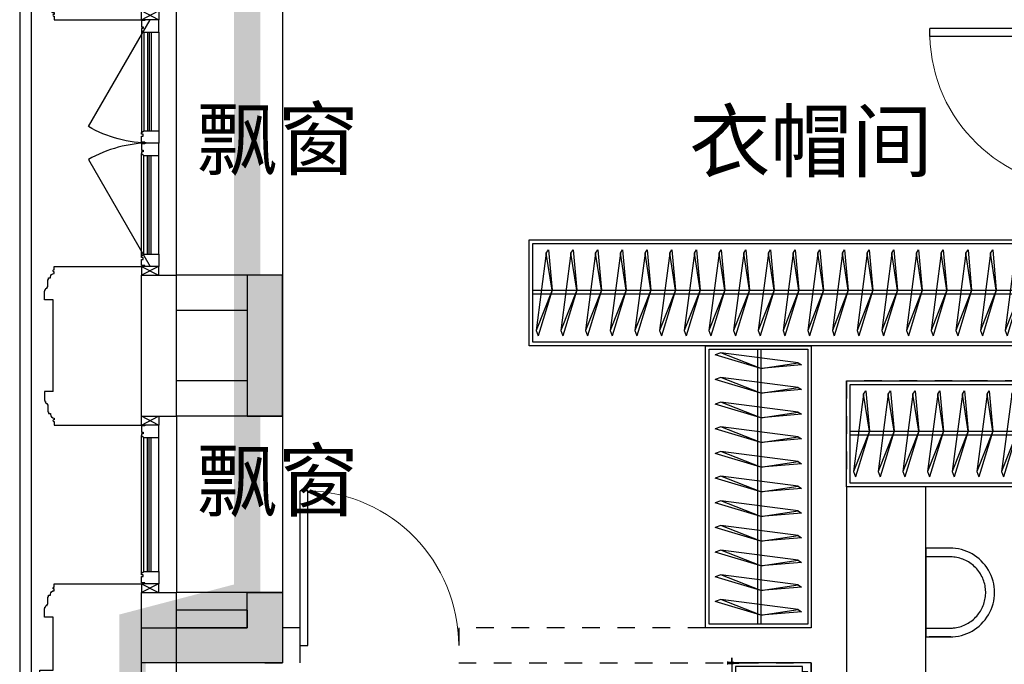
# Model space of a CAD drawing. Header units: millimetres. Extents: x 296296 to 297283, y 219875 to 220035.
# Tile 134 of 256: x 296855.63 to 296861.22, y 220012.55 to 220016.2. Entities that reach past the tile are written whole.
import ezdxf

# ---------------------------------------------------------------- set-up
doc = ezdxf.new("R2010")
doc.units = ezdxf.units.MM
for name, pattern in [('185洋房-边套（报建版）-旧规$0$DASH', [0.35, 0.25, -0.1]), ('185洋房-边套（报建版）-旧规$0$洋房户型$0$CONTINOUS', [0]), ('185洋房-边套（报建版）-旧规$0$洋房户型$0$XU-140-SF-N1$0$DASH', [0.35, 0.25, -0.1])]:
    doc.linetypes.add(name, pattern=pattern)
doc.layers.add('面积-计容-住宅-1', color=1, linetype='Continuous', lineweight=0)
doc.styles.get("Standard").update_dxf_attribs({"font": 'arial.ttf'})

# ---------------------------------------------------------------- blocks, each defined once
blk = doc.blocks.new('wy53eu64i765i57i78i')
for points in [[(950474.8552037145, 185258.4376817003), (950674.8552037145, 185258.4376817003), (950674.8552037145, 186058.4376817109), (950474.8552037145, 186058.4376817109)], [(949874.8547115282, 183858.4376814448), (949874.8547115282, 184058.4377638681), (950474.8551656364, 184058.4376814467), (950474.8551656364, 184258.4376814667), (950674.8551656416, 184258.4376814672), (950674.855165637, 183858.4376814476)]]:
    blk.add_hatch(color=253).paths.add_polyline_path(points)
at = {"color": 253}
for points in [[(950474.8552037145, 185258.4376817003), (950674.8552037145, 185258.4376817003), (950674.8552037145, 186058.4376817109), (950474.8552037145, 186058.4376817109)], [(949874.8547115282, 183858.4376814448), (949874.8547115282, 184058.4377638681), (950474.8551656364, 184058.4376814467), (950474.8551656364, 184258.4376814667), (950674.8551656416, 184258.4376814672), (950674.855165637, 183858.4376814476)]]:
    blk.add_lwpolyline(points, close=True, dxfattribs=at)
blk = doc.blocks.new('4uyh5uj6kj67j75rykjtuk7tsik76ykj')
at = {"color": 253}
for s, p in [('飘窗', (807388, 428663)), ('衣帽间', (810183, 428650)), ('飘窗', (807388, 426725.525874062))]:
    blk.add_text(s, height=337.5886524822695, dxfattribs=at).set_placement(p)
blk = doc.blocks.new('185洋房-边套（报建版）-旧规$0$洋房户型$0$11A$C17570B11')
at = {"color": 253}
for p, q in [((0, 0), (-211.0270006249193, -32.54784116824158)), ((0, 0), (228.5429438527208, -89.85827781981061)), ((-211.0270006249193, -32.54784116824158), (-229.8062428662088, -20.4895358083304)), ((-211.0270006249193, -32.54784116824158), (228.5429438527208, -89.85827781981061)), ((228.5429438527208, -89.85827781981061), (259.1465271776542, -78.90659712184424))]:
    blk.add_line(p, q, dxfattribs=at)
blk.add_lwpolyline([(-229.8062428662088, -20.4895358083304), (0, 0), (259.1465271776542, -78.90659712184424)], dxfattribs=at)
blk = doc.blocks.new('*U1090')
at = {"color": 253}
for points in [[(49.99999854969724, 0), (2050.00000144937, 0), (2050.00000144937, -599.9999999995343), (49.99999854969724, -599.9999999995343)], [(69.99999854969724, -20), (2030.00000144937, -20), (2030.00000144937, -579.9999999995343), (69.99999854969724, -579.9999999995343)]]:
    blk.add_lwpolyline(points, close=True, dxfattribs=at)
for points in [[(69.99999854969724, -285.2554255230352), (2030.00000144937, -285.2554255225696)], [(69.99999854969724, -305.2554255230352), (2030.00000144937, -305.2554255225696)]]:
    blk.add_lwpolyline(points, dxfattribs=at)
at = {"color": 253, "rotation": 270}
for p in [(179.5653612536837, -285.148174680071), (319.5653612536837, -285.148174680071), (459.5653612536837, -285.148174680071), (599.5653612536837, -285.148174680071), (739.5653612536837, -285.148174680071), (879.5653612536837, -285.148174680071), (1019.565361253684, -285.148174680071), (1159.565361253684, -285.148174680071), (1299.565361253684, -285.148174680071), (1439.565361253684, -285.148174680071), (1579.565361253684, -285.148174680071), (1719.565361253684, -285.148174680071), (1859.565361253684, -285.148174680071), (1999.565361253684, -285.148174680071)]:
    blk.add_blockref('185洋房-边套（报建版）-旧规$0$洋房户型$0$11A$C17570B11', p, dxfattribs=at)
blk = doc.blocks.new('185洋房-边套（报建版）-旧规$0$洋房户型$0$0627004614060755559669DADA558Desk_7_ICDA')
at = {"color": 253, "linetype": 'ByBlock'}
for p, q in [((135.5067688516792, 454.3815198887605), (-1.33659341e-08, 454.3815198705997)), ((4.08836058e-08, 50.00073370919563), (135.8617244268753, 49.99874006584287))]:
    blk.add_line(p, q, dxfattribs=at)
at = {"color": 253}
blk.add_lwpolyline([(135.5067688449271, 504.3815198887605), (-2.01180228e-08, 504.3815198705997), (4.76356945e-08, 0), (141.585731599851, 1.67638063e-08), (18.23688822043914, 2.0954758e-09)], dxfattribs=at)
blk.add_ellipse((137.2971440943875, 252.1907599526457), major_axis=(9.543512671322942, 252.0164800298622), ratio=0.9999999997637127, start_param=3.172344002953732, end_param=6.328134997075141, dxfattribs=at)
at = {"color": 253, "linetype": 'ByBlock'}
blk.add_open_spline([(135.8617244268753, 49.99874006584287), (142.8966715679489, 49.94879694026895), (149.9342136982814, 50.2663414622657), (168.7145371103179, 52.09909560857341), (180.3916395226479, 54.28524919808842), (203.1847677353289, 60.66387470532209), (214.300432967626, 64.85624571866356), (235.6288372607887, 75.11844467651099), (245.8412389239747, 81.18811028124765), (265.0490330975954, 95.0183018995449), (274.0441217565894, 102.7786091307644), (290.5406321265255, 119.7514905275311), (298.041792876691, 128.9637961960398), (311.3197225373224, 148.5574212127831), (317.0962814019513, 158.9384306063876), (326.7473105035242, 180.5502605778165), (330.6216280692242, 191.7807392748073), (336.348970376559, 214.7461721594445), (338.2019045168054, 226.4807630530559), (339.8294341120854, 250.0935711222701), (339.6040038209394, 261.9714147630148), (337.0816712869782, 285.5054623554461), (334.7848089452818, 297.1612940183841), (328.1901804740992, 319.8928674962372), (323.8925186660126, 330.9682497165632), (313.4283907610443, 352.1983129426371), (307.2620901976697, 362.3526581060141), (293.250253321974, 381.4283490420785), (285.4049386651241, 390.349393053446), (268.2762816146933, 406.6841004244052), (258.993210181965, 414.0975053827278), (239.2744694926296, 427.1889080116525), (228.839112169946, 432.8666985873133), (207.1366740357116, 442.3122126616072), (195.8699365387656, 446.0797867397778), (172.8511893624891, 451.58894597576), (161.0995438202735, 453.3304439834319), (144.8167351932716, 454.2975966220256), (140.338702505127, 454.4145632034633), (135.861724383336, 454.382779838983)], degree=3, knots=[3.172344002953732, 3.172344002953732, 3.172344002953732, 3.172344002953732, 3.276724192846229, 3.276724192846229, 3.452311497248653, 3.452311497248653, 3.627898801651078, 3.627898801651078, 3.803486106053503, 3.803486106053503, 3.979073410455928, 3.979073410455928, 4.154660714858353, 4.154660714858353, 4.330248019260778, 4.330248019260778, 4.505835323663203, 4.505835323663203, 4.681422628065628, 4.681422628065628, 4.857009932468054, 4.857009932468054, 5.032597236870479, 5.032597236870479, 5.208184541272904, 5.208184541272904, 5.383771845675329, 5.383771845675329, 5.559359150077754, 5.559359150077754, 5.73494645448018, 5.73494645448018, 5.910533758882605, 5.910533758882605, 6.08612106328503, 6.08612106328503, 6.261708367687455, 6.261708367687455, 6.328134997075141, 6.328134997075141, 6.328134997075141, 6.328134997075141], dxfattribs=at)
blk = doc.blocks.new('*U1135')
at = {"color": 253}
blk.add_lwpolyline([(1249.999999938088, -599.9999967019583), (1250.000000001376, 599.9999966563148), (800.000000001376, 599.9999966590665), (799.999999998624, -599.9999966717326), (1249.999999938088, -599.9999967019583)], dxfattribs=at)
blk.add_blockref('185洋房-边套（报建版）-旧规$0$洋房户型$0$0627004614060755559669DADA558Desk_7_ICDA', (1249.999999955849, -252.1907599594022), dxfattribs=at)
blk = doc.blocks.new('*U1136')
at = {"color": 253}
for points in [[(49.99999854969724, 0), (1650.00000144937, 0), (1650.00000144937, -599.9999999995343), (49.99999854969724, -599.9999999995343)], [(69.99999854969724, -20), (1630.00000144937, -20), (1630.00000144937, -579.9999999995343), (69.99999854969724, -579.9999999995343)]]:
    blk.add_lwpolyline(points, close=True, dxfattribs=at)
for points in [[(69.99999854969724, -285.2554255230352), (1630.00000144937, -285.2554255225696)], [(69.99999854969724, -305.2554255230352), (1630.00000144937, -305.2554255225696)]]:
    blk.add_lwpolyline(points, dxfattribs=at)
at = {"color": 253, "rotation": 270}
for p in [(179.5653612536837, -285.148174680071), (319.5653612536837, -285.148174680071), (459.5653612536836, -285.148174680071), (599.5653612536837, -285.148174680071), (739.5653612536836, -285.148174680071), (879.5653612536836, -285.148174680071), (1019.565361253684, -285.148174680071), (1159.565361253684, -285.148174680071), (1299.565361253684, -285.148174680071), (1439.565361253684, -285.148174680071), (1579.565361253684, -285.148174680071)]:
    blk.add_blockref('185洋房-边套（报建版）-旧规$0$洋房户型$0$11A$C17570B11', p, dxfattribs=at)
blk = doc.blocks.new('*U1118')
at = {"color": 253}
for points in [[(1399.999998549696, 0), (4500.000001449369, 0), (4500.000001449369, -599.9999999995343), (1399.999998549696, -599.9999999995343)], [(1419.999998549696, -20), (4480.000001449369, -20), (4480.000001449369, -579.9999999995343), (1419.999998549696, -579.9999999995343)]]:
    blk.add_lwpolyline(points, close=True, dxfattribs=at)
for points in [[(1419.999998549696, -285.2554255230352), (4480.000001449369, -285.2554255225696)], [(1419.999998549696, -305.2554255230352), (4480.000001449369, -305.2554255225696)]]:
    blk.add_lwpolyline(points, dxfattribs=at)
at = {"color": 253, "rotation": 270}
for p in [(1529.565361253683, -285.148174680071), (1669.565361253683, -285.148174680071), (1809.565361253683, -285.148174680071), (1949.565361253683, -285.148174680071), (2089.565361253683, -285.148174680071), (2229.565361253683, -285.148174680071), (2369.565361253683, -285.148174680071), (2509.565361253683, -285.148174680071), (2649.565361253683, -285.148174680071), (2789.565361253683, -285.148174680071), (2929.565361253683, -285.148174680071), (3069.565361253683, -285.148174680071), (3209.565361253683, -285.148174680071), (3349.565361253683, -285.148174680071), (3489.565361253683, -285.148174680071), (3629.565361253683, -285.148174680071), (3769.565361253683, -285.148174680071), (3909.565361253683, -285.148174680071), (4049.565361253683, -285.148174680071), (4189.565361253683, -285.148174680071), (4329.565361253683, -285.148174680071), (4469.565361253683, -285.148174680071)]:
    blk.add_blockref('185洋房-边套（报建版）-旧规$0$洋房户型$0$11A$C17570B11', p, dxfattribs=at)
blk = doc.blocks.new('185洋房-边套（报建版）-旧规$0$洋房户型$0$11A$C643C1FD2')
at = {"color": 253}
for points in [[(28.00162752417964, 342.6770962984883, -0.2633679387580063), (0.0515171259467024, 361.4657623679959, -0.494818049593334), (9.22300753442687, 380.2089987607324, -0.049224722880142), (26.89366485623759, 381.9528907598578, -0.0368308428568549), (50.53589313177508, 380.2089987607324, -0.0318926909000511), (88.513958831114, 372.0737317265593, 0.0357819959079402), (122.4282498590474, 365.0841070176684, 0.0329412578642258), (212.0899194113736, 359.1705537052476, 0.0265644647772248), (323.3170857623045, 365.0841070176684, 0.0179054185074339), (360.8313586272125, 370.4487565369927, -0.0333974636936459), (381.0393698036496, 372.7026747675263, -0.0320396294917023), (418.1219118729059, 371.9701745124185, 0.018441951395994), (482.4437609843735, 368.9494421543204, 0.0108372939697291), (547.20722402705, 369.7023622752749, 0.0146238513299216), (595.1154809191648, 372.7026747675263, 0.1112493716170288), (617.6622878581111, 380.009099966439, -0.1537083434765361), (634.5505437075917, 383.9622313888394, -0.0764444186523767), (641.9869964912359, 382.2391803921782, -0.215512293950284), (643.9398537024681, 380.2089987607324, -0.5858582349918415), (641.2773915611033, 377.1638927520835, 0.3634893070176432), (636.428366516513, 374.5792910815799, 0.1917162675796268), (636.3710470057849, 363.0441536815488, -0.1296753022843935), (638.3061893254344, 346.4303289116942, -0.0173502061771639), (635.3064320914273, 329.6262630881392, 0.0193256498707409), (632.6727208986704, 314.5282753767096, 0.0188175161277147), (626.0583722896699, 246.1461785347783, 0.0218280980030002), (625.1612337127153, 186.9199199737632, 0.0062041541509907), (626.5468691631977, 153.0692459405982, 0.0019630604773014), (632.6727208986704, 46.17539165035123, 0.0283408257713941), (636.9498540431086, 10.04676229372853, -0.1170135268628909), (636.428366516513, 1.137023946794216, -0.3660599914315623), (634.9992988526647, 0.2057491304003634, -0.0397304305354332), (621.4055880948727, 3.013640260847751, -0.0483088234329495), (607.6671159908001, 8.49546699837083, 0.0629807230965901), (596.9933037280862, 12.39658056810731, 0.0405796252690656), (573.5959727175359, 15.7771522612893, 0.0143450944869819), (506.85604535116, 18.02642949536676, 0.0054844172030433), (381.4113608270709, 17.27782013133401, 0.0071527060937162), (285.2684470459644, 14.27319686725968, 0.0087615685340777), (242.7241944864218, 11.586396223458, -0.0081531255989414), (197.0090114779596, 8.643489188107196, -0.062510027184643), (139.879690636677, 13.04411358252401, 0.078669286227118), (94.29284231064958, 15.08410701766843, 0.0478250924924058), (71.93141105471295, 10.36764307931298, -0.0344939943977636), (41.1465831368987, 3.013640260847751, -0.0235713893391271), (15.81139786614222, -8.1299222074e-06, -0.5102284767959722), (14.85667191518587, 1.137023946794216), (22.36815910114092, 31.16260241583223), (43.02460189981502, 113.7327313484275, 0.0730409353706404), (44.97563112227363, 133.3135636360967, 0.0233051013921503), (39.26876032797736, 194.4262439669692, 0.0182988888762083), (35.19884174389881, 217.2706755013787, -0.0109698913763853), (27.85368260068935, 255.2657693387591, -0.0422811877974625), (24.94686314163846, 289.579173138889, -0.0272005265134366), (27.85368260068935, 342.9727865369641)], [(501.8616993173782, 368.8804882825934, 0.0278421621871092), (478.0799251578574, 358.2673156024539, 0.0486850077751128), (465.5431597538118, 350.1835615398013, 0.0236664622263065), (437.6198862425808, 325.8245057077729, 0.0312234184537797), (418.5966097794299, 305.1453350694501, 0.0468009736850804), (413.4886008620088, 297.4792006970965, 0.023190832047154), (405.4516541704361, 280.7496055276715)], [(583.8483481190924, 374.5792910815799, 0.0881531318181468), (549.3185234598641, 371.0355364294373, 0.0881531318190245), (518.1231781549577, 355.8132692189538, 0.0775471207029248), (496.4769416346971, 334.2011149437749, 0.077547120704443), (482.4437609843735, 307.0218101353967)], [(118.3913605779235, 15.79728258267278, 0.0097294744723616), (145.6801728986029, 24.82911724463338, 0.009729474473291), (172.5969230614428, 34.91583502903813, 0.0079705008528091), (194.3418602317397, 43.95450188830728, 0.0079705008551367), (215.7876314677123, 53.68171564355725)]]:
    blk.add_lwpolyline(points, format="xyb", dxfattribs=at)
blk = doc.blocks.new('185洋房-边套（报建版）-旧规$0$洋房户型$0$11A$C5A527934')
at = {"color": 253}
for p, q in [((122.7863028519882, 492.3297854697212), (194.0422210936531, 398.7701386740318)), ((469.082148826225, 493.1734273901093), (467.2889541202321, 399.6312042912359)), ((194.0422210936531, 398.7701386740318), (261.6452530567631, 281.4336128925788)), ((347.0384173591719, 320.5457457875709), (364.8287260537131, 400.5479455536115)), ((467.2889541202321, 399.6312042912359), (490.5114477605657, 289.7861020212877)), ((592.6898554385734, 326.9167924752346), (677.8384109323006, 360.9532905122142)), ((677.8384109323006, 360.9532905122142), (699.5126560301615, 357.8590980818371)), ((261.6452530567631, 281.4336128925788), (277.656460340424, 231.6545115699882)), ((329.248285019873, 268.9888375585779), (347.0384173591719, 320.5457457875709)), ((490.5114477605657, 289.7861020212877), (530.7634408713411, 243.3727071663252)), ((530.7634408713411, 243.3727071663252), (592.6898554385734, 326.9167924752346)), ((69.51041293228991, 247.6549006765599), (37.09750266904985, 229.6184736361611)), ((162.0198065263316, 260.0996760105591), (69.51041293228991, 247.6549006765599)), ((277.656460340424, 231.6545115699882), (162.0198065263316, 260.0996760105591)), ((277.656460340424, 231.6545115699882), (233.1808649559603, 174.7640555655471)), ((277.656460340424, 231.6545115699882), (329.248285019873, 268.9888375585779)), ((277.656460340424, 231.6545115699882), (288.2512753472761, 146.9533973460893)), ((363.562474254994, 226.3543945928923), (318.6659118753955, 193.8651198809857)), ((530.7634408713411, 243.3727071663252), (363.562474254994, 226.3543945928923)), ((530.7634408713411, 243.3727071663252), (502.8965543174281, 169.1111991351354)), ((530.7634408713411, 243.3727071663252), (591.1416068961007, 268.1265008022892)), ((591.1416068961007, 268.1265008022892), (653.0678451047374, 265.0323083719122)), ((653.0678451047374, 265.0323083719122), (741.3128976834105, 249.5610920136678)), ((741.3128976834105, 249.5610920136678), (744.2826452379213, 243.7632998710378)), ((233.1808649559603, 174.7640555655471), (174.4729873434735, 132.0963089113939)), ((318.6659118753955, 193.8651198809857), (307.8287011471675, 186.1295117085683)), ((502.8965543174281, 169.1111991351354), (521.4744786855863, 94.8498182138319)), ((174.4729873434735, 132.0963089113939), (90.85874809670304, 132.0963089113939)), ((289.9070901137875, 133.7158508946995), (300.5571840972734, 48.57280439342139)), ((521.4744786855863, 94.8498182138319), (569.7114051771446, 38.53747242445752))]:
    blk.add_line(p, q, dxfattribs=at)
blk.add_lwpolyline([(405.0356356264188, 391.5003112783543, -0.0256263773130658), (394.5934741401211, 394.0405346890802, -0.0108003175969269), (278.209239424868, 431.5106167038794, -0.0045599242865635), (199.4338971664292, 459.5707737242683, -0.0112502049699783), (167.8769151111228, 471.9491266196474, -0.0693939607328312), (150.9364112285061, 481.9861399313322, 0.0797562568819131), (135.9971100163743, 490.4264496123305, 0.1063994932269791), (122.7863028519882, 492.3297854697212, 0.3286420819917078), (119.1773717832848, 489.2655320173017, 0.2995467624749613), (121.3153486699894, 483.4137400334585, -0.1899166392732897), (126.2542959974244, 475.4833428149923, -0.0335175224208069), (127.3176843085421, 466.2475801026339, -0.0756271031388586), (126.8906863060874, 462.1304654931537, -0.0534886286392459), (124.2209201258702, 455.063051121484, -0.0178378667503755), (113.3135905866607, 435.2732662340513, -0.0383935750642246), (97.84424402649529, 413.4275901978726, 0.0595290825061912), (88.45066338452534, 398.9000875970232, 0.0359425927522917), (78.95537845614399, 375.3470172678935, 0.011245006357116), (55.85925023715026, 297.6302435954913, 0.0062027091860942), (46.61283075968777, 262.009805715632, -0.010783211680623), (41.10622010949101, 241.5682398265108, -0.0194848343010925), (37.09750266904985, 229.6184736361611, -0.0050616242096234), (19.43351800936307, 184.4461909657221, -0.1013919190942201), (4.367418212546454, 161.6979340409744, 0.2237680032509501), (2.24386440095e-05, 149.6127858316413, 0.2555795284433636), (2.805489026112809, 145.4583129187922, 0.0815627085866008), (16.92475666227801, 140.8788286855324, 0.0718052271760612), (32.32184490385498, 140.7632261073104, -0.0699853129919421), (48.11559286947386, 140.7018463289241, -0.0354599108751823), (101.6783004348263, 129.0320565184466, -0.0294323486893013), (163.8247328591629, 106.7504570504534, -0.0015539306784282), (193.8273851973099, 93.84524431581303, 0.0015200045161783), (224.4987916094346, 80.64991030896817, 0.004735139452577), (256.237719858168, 67.46336765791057, -0.0038204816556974), (295.604757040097, 51.19196171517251, -0.2960011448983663), (315.3198151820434, 22.10359100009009, 0.6497743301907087), (334.6137799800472, 13.98520612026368, 0.0231899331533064), (338.6621444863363, 18.15789371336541, -0.0288000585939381), (341.960333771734, 21.48196777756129, -0.0057266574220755), (347.8876233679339, 26.68343014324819, 0.0043580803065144), (355.6948428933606, 33.49688085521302, 0.0275279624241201), (370.9950301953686, 48.67188713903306, 0.0462141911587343), (378.6929041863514, 58.96571177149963, 0.194121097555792), (381.2113511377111, 73.97301234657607, -0.1337189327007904), (382.2652226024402, 95.61669339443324, -0.0057790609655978), (388.9653815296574, 115.431317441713, -0.0088817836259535)], format="xyb", dxfattribs=at)
blk.add_lwpolyline([(770.2698468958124, 299.0561550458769, 0.1013919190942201), (787.0352203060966, 320.5827156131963, -0.2237680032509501), (792.3160632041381, 332.2975630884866, -0.2555795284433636), (789.8372789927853, 336.6548462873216, -0.0815627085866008), (776.1105519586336, 342.3030636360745, -0.0718052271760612), (760.7676185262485, 343.5984725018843, 0.0699853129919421), (745.0250362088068, 344.8702209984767, 0.0354599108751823), (692.5143547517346, 360.6111221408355, 0.0294323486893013), (632.2585668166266, 387.5905357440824, 0.0015539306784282), (603.3333250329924, 402.757409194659, -0.0015200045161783), (573.7635334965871, 418.2648087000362, -0.004735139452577), (543.1286866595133, 433.8452654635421, 0.0038204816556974), (505.1246174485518, 453.0861851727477, 0.2960011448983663), (487.6971029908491, 483.6000929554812, 0.265444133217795), (469.082148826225, 493.1734273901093, -0.0231899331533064), (464.7258680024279, 489.3233112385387, 0.0288000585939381), (461.1825995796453, 486.2618132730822, 0.0057266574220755), (454.8740680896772, 481.5299634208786, -0.0043580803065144), (446.5675822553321, 475.3349589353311, -0.0275279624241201), (430.149279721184, 461.3773126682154, -0.0462141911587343), (421.6850562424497, 451.7037915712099, -0.194121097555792), (418.0237477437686, 436.9336708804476, 0.1337189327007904), (415.3140452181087, 415.4344363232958, 0.0115049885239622), (398.5551213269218, 377.3189803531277, 0.0088817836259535), (374.8533441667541, 328.8747350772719, 0.0124257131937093), (341.4359616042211, 267.358714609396, -0.0336123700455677), (330.0450882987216, 244.0923795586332), (309.3242681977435, 193.4073047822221), (293.3396342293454, 154.3073867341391, 0.2243410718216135), (280.2644931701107, 142.336453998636, -0.7227715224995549), (280.1118582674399, 134.362428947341, -0.1035130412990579), (283.475598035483, 133.9159818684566, 0.0534647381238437), (289.9907356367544, 133.7042395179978, 0.0301092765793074), (310.7412826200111, 129.5083340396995, -0.0314364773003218), (330.6279829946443, 125.5419687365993, -0.0532399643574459), (344.2355694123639, 125.1658530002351, 0.0551795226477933), (357.3661006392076, 124.7520930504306, 0.0562710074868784), (380.1486569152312, 118.8334074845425, 0.0108003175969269), (493.3185365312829, 72.55300682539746, 0.0045599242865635), (569.7114051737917, 38.53747242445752, 0.0112502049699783), (600.2267866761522, 23.7767736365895, 0.0693939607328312), (616.3481453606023, 12.47084147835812, -0.0797562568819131), (630.5965715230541, 2.91030277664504, -0.1063994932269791), (643.622630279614, -7.6228861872e-06, -0.3286420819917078), (647.45581179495, 2.778616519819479, -0.2995467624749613), (645.7726487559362, 8.777064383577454, 0.1899166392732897), (641.4560746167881, 17.06268979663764, 0.0335175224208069), (641.103711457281, 26.35278924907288, 0.0756271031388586), (641.8450193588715, 30.42506412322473, 0.0534886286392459), (645.0486305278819, 37.26705745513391, 0.0178378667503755), (657.4407085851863, 56.16260785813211, 0.0383935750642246), (674.5389620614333, 76.75833489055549, -0.0595290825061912), (685.0184041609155, 90.52310813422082, -0.0359425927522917), (696.2910374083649, 113.2791029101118, -0.011245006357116), (725.2760093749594, 188.9969967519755, -0.0062027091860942), (737.2254412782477, 223.8039349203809, 0.010783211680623), (744.2826452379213, 243.7632998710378, 0.0194848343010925), (749.1954882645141, 255.370655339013, 0.0050616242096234)], format="xyb", close=True, dxfattribs=at)
blk = doc.blocks.new('185洋房-边套（报建版）-旧规$0$洋房户型$0$11cdx床头灯2.0')
at = {"color": 253}
for p, q in [((-6.675826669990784, 42.33230819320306), (-18.26673075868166, 115.8317782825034)), ((0, 121.9930754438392), (0, 164.8358911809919)), ((10.03221337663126, 41.66468136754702), (27.45064381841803, 114.0049844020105)), ((-34.65398450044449, 25.21293987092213), (-94.82196508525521, 68.98890669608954)), ((-22.36753262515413, 36.55522483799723), (-61.20316116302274, 100.0242339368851)), ((25.21293987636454, 34.65398449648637), (68.98890671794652, 94.82196510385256)), ((36.55522483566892, 22.36753262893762), (100.0242339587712, 61.20316118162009)), ((-121.9930754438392, 0), (-164.8358911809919, 0)), ((-41.66468137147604, 10.0322133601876), (-114.0049843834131, 27.45064379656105)), ((-19.46074865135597, 0), (-38.24746614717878, 0)), ((0, 19.46074865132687), (0, 38.24746614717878)), ((19.46074865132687, 0), (38.24746614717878, 0)), ((42.33230819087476, 6.675826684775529), (115.8317783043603, 18.26673077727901)), ((121.9930754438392, 0), (164.8358911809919, 0)), ((-42.33230818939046, -6.675826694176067), (-115.831778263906, -18.26673078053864)), ((-36.55522482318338, -22.36753264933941), (-100.0242339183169, -61.20316118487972)), ((-25.21293984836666, -34.65398451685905), (-68.9889066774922, -94.82196510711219)), ((-27.26200928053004, -114.0502396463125), (-9.963274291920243, -41.68122052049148)), ((0, -19.46074865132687), (0, -38.24746614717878)), ((18.72336690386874, -113.8760766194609), (6.952890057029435, -42.28768495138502)), ((62.58618011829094, -99.16473352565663), (22.87297582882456, -36.24110863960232)), ((34.65398451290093, -25.21293985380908), (96.00410843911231, -67.33413310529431)), ((41.66468137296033, -10.03221335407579), (114.3802456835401, -25.8424789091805)), ((0, -121.9930754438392), (0, -164.8358911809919))]:
    blk.add_line(p, q, dxfattribs=at)
for points in [[(0, 164.8358911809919), (0, 121.9930754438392)], [(-164.8358911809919, 0), (-121.9930754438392, 0)], [(164.8358911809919, 0), (122.0982539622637, -1.711093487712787)], [(0, -164.8358911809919), (0, -121.9930754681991)]]:
    blk.add_lwpolyline(points, dxfattribs=at)
for radius in [42.85546614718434, 38.24746614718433]:
    blk.add_circle((0, 0), radius, dxfattribs=at)
for centre, start, end in [((-28.32740078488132, 77.05201628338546), 75.48094052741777, 145.0444984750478), ((3.315424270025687, 82.02720775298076), 52.98094052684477, 122.5444984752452), ((34.45350603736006, 74.51450042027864), 30.48094052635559, 100.0444984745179), ((-74.51450040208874, 34.45350601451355), 120.4809405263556, 190.0444984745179), ((-55.65763585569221, 60.34635381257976), 97.98094052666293, 167.5444984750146), ((60.34635383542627, 55.6576358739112), 7.980940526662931, 77.54449847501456), ((77.05201630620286, 28.32740080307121), 345.4809405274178, 55.04449847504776), ((-82.02720773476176, 3.315424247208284), 142.9809405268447, 212.5444984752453), ((82.02720777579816, -3.315424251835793), 322.9809405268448, 32.54449847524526), ((-77.05201626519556, -28.32740080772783), 165.4809405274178, 235.0444984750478), ((74.51450044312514, -34.45350601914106), 300.4809405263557, 10.04449847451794), ((-60.34635379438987, -55.65763587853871), 187.9809405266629, 257.5444984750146), ((-34.45350599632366, -74.51450042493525), 210.4809405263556, 280.044498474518), ((28.32740082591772, -77.05201628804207), 255.4809405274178, 325.0444984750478), ((55.65763589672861, -60.34635381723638), 277.9809405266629, 347.5444984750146), ((-3.31542422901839, -82.02720775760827), 232.9809405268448, 302.5444984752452)]:
    blk.add_arc(centre, 40.1031497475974, start, end, dxfattribs=at)
blk = doc.blocks.new('*U1084')
at = {"color": 253}
for p, q in [((-900, 0), (-1350, 0)), ((-1350, 0), (-1350, -450)), ((-1350, 0), (1400, 0)), ((900, 0), (-900, 0)), ((-900, 0), (-900, -2100)), ((-900, -450), (-900, 0)), ((900, -2100), (900, 0)), ((900, -450), (900, 0)), ((900, 0), (1400, 0)), ((1400, 0), (1400, -450)), ((-1330, -50), (-1330, -430)), ((-920, -430), (-920, -50)), ((900, -52.37141133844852), (-900, -52.37141133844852)), ((920, -430), (920, -50)), ((1380, -50), (1380, -430)), ((-1330, -430), (-920, -430)), ((1380, -430), (920, -430)), ((-1350, -450), (-900, -450)), ((1400, -450), (900, -450)), ((-900, -2100), (900, -2100))]:
    blk.add_line(p, q, dxfattribs=at)
at = {"color": 253, "linetype": '185洋房-边套（报建版）-旧规$0$洋房户型$0$CONTINOUS', "ltscale": 2.5}
blk.add_line((900, -494.0539780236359), (-129.6384496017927, -493.6936342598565), dxfattribs=at)
at = {"color": 253}
for points in [[(-1300, -20), (-1300, -50), (-1330, -50)], [(-950, -20), (-1300, -20)], [(-950, -20), (-950, -50), (-920, -50)], [(950, -20), (950, -50), (920, -50)], [(950, -20), (1350, -20)], [(1350, -20), (1350, -50), (1380, -50)]]:
    blk.add_lwpolyline(points, dxfattribs=at)
for points in [[(-1350, -332.5829230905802, 0, 18, 0), (-1350, -478.5486145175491, 10, 10, 0)], [(1400, -332.5829230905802, 0, 18, 0), (1400, -478.5486145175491, 10, 10, 0)], [(-900, -349.7433749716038, 0, 10, 0), (-900, -477.732901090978, 10, 10, 0)], [(900, -349.7433749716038, 0, 10, 0), (900, -477.732901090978, 10, 10, 0)], [(-1380.642982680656, -450, 10, 0, 0), (-1202.928873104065, -450, 10, 10, 0)], [(-873.3039343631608, -450, 18, 0, 0), (-1032.485541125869, -450, 10, 10, 0)], [(873.3039343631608, -450, 18, 0, 0), (1032.485541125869, -450, 10, 10, 0)], [(1430.642982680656, -450, 10, 0, 0), (1252.928873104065, -450, 10, 10, 0)], [(668.4798599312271, -1858.974266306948, 10, 0, 0.3742418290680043), (834.35406832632, -1895.367973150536, 10, 10, -2.215859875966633)], [(686.134763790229, -1863.698682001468, 10, 0, -0.1770186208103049), (693.2691898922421, -1995.667389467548, 10, 10, 2.215859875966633)], [(900, -1958.516598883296, 0, 10, 0), (900, -2130, 10, 10, 0)], [(-900, -2005.373558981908, 0, 10, 0), (-900, -2130, 10, 10, 0)], [(-658.2516379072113, -2100, 0, 10, 0), (-930, -2100, 10, 10, 0)], [(775.3735589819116, -2100, 0, 10, 0), (930, -2100, 10, 10, 0)]]:
    blk.add_lwpolyline(points, format="xyseb", dxfattribs=at)
at = {"color": 253, "linetype": '185洋房-边套（报建版）-旧规$0$洋房户型$0$CONTINOUS', "ltscale": 2.5}
for centre, radius, start, end in [((-128.8583196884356, -1775.735626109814), 1282.042229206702, 90.03486480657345, 126.977026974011), ((-10.6178487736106, -1124.520932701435), 641.9571511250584, 100.6846126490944, 154.0789214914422), ((515.9483600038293, -1720.672995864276), 391.6461517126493, 284.3565564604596, 348.6982700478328), ((773.9434106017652, -1781.829325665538), 129.6719098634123, 228.5450077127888, 346.4386693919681), ((519.1637179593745, -1944.946974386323), 181.3429785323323, 301.1833281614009, 22.206194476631)]:
    blk.add_arc(centre, radius, start, end, dxfattribs=at)
at = {"color": 253, "linetype": '185洋房-边套（报建版）-旧规$0$洋房户型$0$XU-140-SF-N1$0$DASH', "ltscale": 2.5}
blk.add_arc((-757.918790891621, -855.2302890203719), 175.8930122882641, 5.188406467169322, 143.8786841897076, dxfattribs=at)
at = {"color": 253, "xscale": -1}
for name, p in [('185洋房-边套（报建版）-旧规$0$洋房户型$0$11cdx床头灯2.0', (-1125, -225)), ('185洋房-边套（报建版）-旧规$0$洋房户型$0$11A$C643C1FD2', (-140.3062636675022, -485.6770544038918))]:
    blk.add_blockref(name, p, dxfattribs=at)
at = {"color": 253}
for name, p in [('185洋房-边套（报建版）-旧规$0$洋房户型$0$11A$C643C1FD2', (140.3062636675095, -485.6770544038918)), ('185洋房-边套（报建版）-旧规$0$洋房户型$0$11cdx床头灯2.0', (1150, -225)), ('185洋房-边套（报建版）-旧规$0$洋房户型$0$11A$C5A527934', (-835.6395401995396, -1956.163217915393))]:
    blk.add_blockref(name, p, dxfattribs=at)
blk = doc.blocks.new('185洋房-边套（报建版）-旧规$0$洋房户型$0$$DorLib2D$00000001')
at = {"color": 253}
for p, q in [((0.45, 0.9750000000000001), (0.5000000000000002, 0.9750000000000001)), ((0.45, 0), (0.45, 0.9750000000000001)), ((0.5, 0), (0.5, 0.9750000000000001)), ((0.5, 0), (0.45, 0))]:
    blk.add_line(p, q, dxfattribs=at)
at = {"color": 253, "lineweight": 13}
blk.add_arc((0.475, 0), 0.975, 91.4692835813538, 180, dxfattribs=at)
blk = doc.blocks.new('185洋房-边套（报建版）-旧规')
at = {"color": 253, "linetype": 'Continuous'}
for p, q in [((700.0000000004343, 6500.000000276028), (100.00000000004, 6500.000000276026)), ((100.00000000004, 6300.000000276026), (100.00000000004, 6500.000000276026)), ((700.0000000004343, 6500.000000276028), (700.0000000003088, 5700.000000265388)), ((500.0000000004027, 6300.000000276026), (100.00000000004, 6300.000000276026)), ((500.0000000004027, 6300.000000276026), (500.00000000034, 5900.000000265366)), ((500.00000000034, 5900.000000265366), (99.9999999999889, 5900.000000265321)), ((100.0000000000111, 5700.000000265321), (99.9999999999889, 5900.000000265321)), ((700.0000000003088, 5700.000000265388), (100.0000000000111, 5700.000000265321)), ((700.0000000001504, 4700.000000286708), (100.0000000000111, 4700.000000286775)), ((100, 4600.000000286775), (100.0000000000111, 4700.000000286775)), ((700.0000000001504, 4700.000000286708), (700.0000000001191, 4500.000000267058)), ((500.0000000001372, 4600.00000028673), (100, 4600.000000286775)), ((500.0000000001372, 4600.00000028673), (500.0000000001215, 4500.000000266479)), ((500.0000000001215, 4500.000000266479), (99.9999999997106, 4500.000000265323)), ((100.0000000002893, 4300.000000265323), (99.9999999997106, 4500.000000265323)), ((600.0000000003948, 4300.00000026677), (100.0000000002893, 4300.000000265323))]:
    blk.add_line(p, q, dxfattribs=at)
at = {"color": 253, "linetype": '185洋房-边套（报建版）-旧规$0$DASH'}
for p, q in [((3699.999999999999, 6100.000000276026), (3699.999999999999, 4500.000000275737)), ((5200.000074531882, 6100.000000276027), (3699.999999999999, 6100.000000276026)), ((3900, 5900.000000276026), (3900, 4400.000000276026)), ((5300.000074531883, 5900.000000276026), (3900, 5900.000000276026)), ((800.0000000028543, 4500.000000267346), (700.0000000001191, 4500.000000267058)), ((800.0000000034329, 4300.000000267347), (800.0000000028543, 4500.000000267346)), ((3699.999999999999, 4500.000000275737), (1700.000000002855, 4500.00000026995)), ((1700.000000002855, 4500.00000026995), (1700.000000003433, 4300.00000026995)), ((3900, 4400.000000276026), (3900, 1200.000000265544)), ((600.0000000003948, 4300.00000026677), (800.0000000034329, 4300.000000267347)), ((1700.000000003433, 4300.00000026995), (3700.000000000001, 4300.000000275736)), ((3700.000000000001, 4300.000000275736), (3700.000000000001, 1300.000000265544))]:
    blk.add_line(p, q, dxfattribs=at)
at = {"color": 253}
for points in [[(700.0000000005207, 8000.000000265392), (700.0000000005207, 6500.000000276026)], [(700.0000000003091, 5700.000000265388), (700.0000000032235, 4700.000000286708)]]:
    blk.add_lwpolyline(points, dxfattribs=at)
at = {"color": 253, "yscale": -900}
for p, xscale, zscale, rotation in [((5250.000074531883, 7450.000000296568), -900, 100, 270), ((1250.000000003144, 4400.00000026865), 900, 200, 180.0000000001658)]:
    blk.add_blockref('185洋房-边套（报建版）-旧规$0$洋房户型$0$$DorLib2D$00000001', p, dxfattribs=dict(at, xscale=xscale, zscale=zscale, rotation=rotation))
at = {"color": 253}
for name, p in [('*U1118', (700.0000730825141, 6700.000000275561)), ('*U1090', (3850.000001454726, 5900.000000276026))]:
    blk.add_blockref(name, p, dxfattribs=at)
at = {"color": 253, "rotation": 270}
blk.add_blockref('*U1136', (3700.000000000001, 6149.9999988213), dxfattribs=at)
at = {"color": 253, "extrusion": (0, 0, -1), "xscale": -1, "zscale": -1, "rotation": 359.9998733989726}
blk.add_blockref('*U1135', (-3100.00132576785, 4699.99823593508), dxfattribs=at)
at = {"color": 253, "xscale": -1, "rotation": 270}
blk.add_blockref('*U1084', (3700.000000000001, 2899.999997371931), dxfattribs=at)
blk = doc.blocks.new('*U1410')
at = {"color": 253}
for points in [[(7970.00000050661, 814.9999839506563), (7970.00000050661, 899.9999839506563), (7900.00000050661, 899.9999839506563), (7900.00000050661, 819.9999839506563), (7905.00000050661, 819.9999839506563), (7905.00000050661, 799.9999839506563), (7940.00000050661, 799.9999839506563), (7940.00000050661, 809.9999839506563), (7950.00000050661, 809.9999839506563), (7950.00000050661, 799.9999839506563), (7960.00000050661, 799.9999839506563)], [(8730.00000050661, 814.9999839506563), (8730.00000050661, 899.9999839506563), (8800.00000050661, 899.9999839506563), (8800.00000050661, 819.9999839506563), (8795.00000050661, 819.9999839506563), (8795.00000050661, 799.9999839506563), (8760.00000050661, 799.9999839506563), (8760.00000050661, 809.9999839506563), (8750.00000050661, 809.9999839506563), (8750.00000050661, 799.9999839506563), (8740.00000050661, 799.9999839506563)]]:
    blk.add_lwpolyline(points, close=True, dxfattribs=at)
for points in [[(7970.00000050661, 899.9999839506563), (8730.00000050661, 899.9999839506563)], [(7970.00000050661, 854.9999839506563), (8730.00000050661, 854.9999839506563)], [(7970.00000050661, 844.9999839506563), (8730.00000050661, 844.9999839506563)], [(7960.00000050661, 799.9999839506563), (8740.00000050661, 799.9999839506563)], [(7970.00000050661, 834.9999839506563), (8730.00000050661, 834.9999839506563)], [(7970.00000050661, 814.9999839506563), (8730.00000050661, 814.9999839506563)]]:
    blk.add_lwpolyline(points, dxfattribs=at)
blk = doc.blocks.new('185洋房外包（7F）-边-报建版$0$seyesryhertyheryetrye')
at = {"color": 253}
blk.add_lwpolyline([(22072.70269624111, 23949.57976469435), (22022.70269624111, 23949.57976469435), (22022.70269624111, 23849.57976469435), (22072.70269624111, 23849.57976469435)], close=True, dxfattribs=at)
for points in [[(22022.70269624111, 23849.57976469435), (22072.70269624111, 23947.07977495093)], [(22022.70269624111, 23947.07977495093), (22072.70269732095, 23849.57976468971)]]:
    blk.add_lwpolyline(points, dxfattribs=at)
blk = doc.blocks.new('*U1413')
at = {"color": 253}
for points in [[(7970.00000050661, 814.9999839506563), (7970.00000050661, 899.9999839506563), (7900.00000050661, 899.9999839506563), (7900.00000050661, 819.9999839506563), (7905.00000050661, 819.9999839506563), (7905.00000050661, 799.9999839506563), (7940.00000050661, 799.9999839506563), (7940.00000050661, 809.9999839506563), (7950.00000050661, 809.9999839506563), (7950.00000050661, 799.9999839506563), (7960.00000050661, 799.9999839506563)], [(8530.00000050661, 814.9999839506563), (8530.00000050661, 899.9999839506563), (8600.00000050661, 899.9999839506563), (8600.00000050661, 819.9999839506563), (8595.00000050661, 819.9999839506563), (8595.00000050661, 799.9999839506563), (8560.00000050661, 799.9999839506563), (8560.00000050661, 809.9999839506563), (8550.00000050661, 809.9999839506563), (8550.00000050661, 799.9999839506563), (8540.00000050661, 799.9999839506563)]]:
    blk.add_lwpolyline(points, close=True, dxfattribs=at)
for points in [[(7970.00000050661, 899.9999839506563), (8530.00000050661, 899.9999839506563)], [(7970.00000050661, 854.9999839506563), (8530.00000050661, 854.9999839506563)], [(7970.00000050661, 844.9999839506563), (8530.00000050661, 844.9999839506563)], [(7960.00000050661, 799.9999839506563), (8540.00000050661, 799.9999839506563)], [(7970.00000050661, 834.9999839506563), (8530.00000050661, 834.9999839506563)], [(7970.00000050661, 814.9999839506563), (8530.00000050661, 814.9999839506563)]]:
    blk.add_lwpolyline(points, dxfattribs=at)
blk = doc.blocks.new('*U1424')
at = {"color": 253}
blk.add_lwpolyline([(0, 10), (0, -40), (50.00000000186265, -40), (50.00000000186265, -37), (57.00000000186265, -37), (57.00000000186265, -34.0000000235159), (60.00000000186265, -34.0000000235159, 0.4142135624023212), (67.00000000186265, -27.0000000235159), (67.00000000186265, -24.0000000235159), (74.00000000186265, -24.0000000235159), (74.00000000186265, -21.0000000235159), (115.0000009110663, -21.00000039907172), (115.0000008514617, -16.00000011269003), (125.000000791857, -15.99999999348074), (125.0000006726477, -6.000000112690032), (130.0000015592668, -6.000000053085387, 0.4039906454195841), (150.0000010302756, 14.99999982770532), (160.0000006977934, 14.99999974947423), (160.0000006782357, 12.49999989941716, 0.9999999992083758), (170.0000008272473, 12.49999985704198), (170.0000008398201, 14.99999980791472), (190.0000014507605, 14.99999980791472), (190.0000014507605, 509.9999998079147)], format="xyb", dxfattribs=at)
blk = doc.blocks.new('185洋房外包（7F）-边-报建版')
at = {"color": 253, "linetype": 'Continuous'}
for p, q in [((16522.70266338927, 16149.57976468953), (16522.70266338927, 16949.57976468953)), ((16522.70266338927, 16949.57976468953), (16722.70266338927, 16949.57976468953)), ((16722.70266338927, 16149.57976468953), (16722.70266338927, 16949.57976468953)), ((16522.70266338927, 16149.57976468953), (16722.70266338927, 16149.57976468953)), ((16522.70266338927, 10949.57976467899), (16522.70266338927, 15149.57976468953)), ((16522.70266338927, 15149.57976468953), (16722.70266338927, 15149.57976468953)), ((16722.70266338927, 11149.57976467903), (16722.70266338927, 15149.57976468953))]:
    blk.add_line(p, q, dxfattribs=at)
at = {"color": 253}
for points in [[(32722.70266338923, 24239.57976449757), (18307.70266484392, 24239.57976449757), (18307.70266484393, 23664.57976411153), (16107.70266338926, 23664.57976411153), (16107.70266338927, 21704.57976613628), (15832.70266338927, 21704.57976613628), (15832.70266338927, 13694.57976324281), (16107.70266338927, 13694.57976324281), (16107.70266338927, 10534.57976526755), (20007.70266338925, 10534.57976526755), (20007.70266338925, 9659.57976532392), (29387.70266194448, 9659.57976487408), (29387.70266194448, 10049.5797648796)], [(32722.70266338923, 24174.57976449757), (18372.70266484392, 24174.57976449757), (18372.70266484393, 23599.57976411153), (16172.70266338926, 23599.57976411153), (16172.70266338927, 21639.57976613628), (15897.70266338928, 21639.57976613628), (15897.70266338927, 13759.57976324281), (16172.70266338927, 13759.57976324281), (16172.70266338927, 10599.57976526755), (20072.70266338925, 10599.57976526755), (20072.70266338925, 9724.5797653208), (29322.70266194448, 9724.579764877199), (29322.70266194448, 10049.5797648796)], [(16722.71180819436, 16949.57957739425), (16722.71180819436, 18449.5795773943)], [(16022.70266358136, 16289.57976613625), (16022.70266358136, 16809.57976324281)], [(16722.70266338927, 16149.57976468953), (16722.70266338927, 15149.57976468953)], [(17532.70266194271, 10749.57976487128), (17147.70266338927, 10749.57976487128), (17147.70266338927, 10674.57976526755), (16247.70266338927, 10674.57976526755), (16247.70266338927, 11574.57976526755), (16322.70266338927, 11574.57976526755), (16322.70266338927, 13809.57976324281), (15947.70266338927, 13809.57976324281), (15947.70266338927, 14709.57976324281), (16022.70266358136, 14709.57976324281), (16022.70266358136, 15009.57976324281)]]:
    blk.add_lwpolyline(points, dxfattribs=at)
for points in [[(16572.70266129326, 17699.57976468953, -0.1316524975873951), (16222.70266129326, 17793.36198204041), (16572.70266129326, 18399.57976468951)], [(16572.70266129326, 17699.57976468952, 0.1316524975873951), (16222.70266129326, 17605.79754733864), (16572.70266129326, 16999.57976468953)]]:
    blk.add_lwpolyline(points, format="xyb", dxfattribs=at)
at = {"color": 253, "rotation": 270}
for name, p in [('*U1424', (16012.70266358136, 18589.57976614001)), ('*U1413', (15722.70267734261, 26299.57976519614)), ('185洋房外包（7F）-边-报建版$0$seyesryhertyheryetrye', (-7326.877103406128, 39022.28246093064)), ('*U1424', (16012.70266358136, 16289.57976614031)), ('185洋房外包（7F）-边-报建版$0$seyesryhertyheryetrye', (-7326.877103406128, 37222.28246093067))]:
    blk.add_blockref(name, p, dxfattribs=at)
at = {"color": 253, "xscale": -1, "rotation": 270}
for name, p in [('185洋房外包（7F）-边-报建版$0$seyesryhertyheryetrye', (-7326.877103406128, -3623.1229315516)), ('*U1413', (15722.70267734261, 9099.579764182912)), ('*U1424', (16012.70266358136, 16809.57976323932)), ('185洋房外包（7F）-边-报建版$0$seyesryhertyheryetrye', (-7326.877103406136, -5923.122931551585)), ('*U1410', (15722.70267734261, 7299.579764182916)), ('*U1424', (16012.70266358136, 15009.57976323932))]:
    blk.add_blockref(name, p, dxfattribs=at)

msp = doc.modelspace()

# ---------------------------------------------------------------- block references
at = {"xscale": 0.001, "yscale": 0.001, "zscale": 0.001}
for name, p in [('4uyh5uj6kj67j75rykjtuk7tsik76ykj', (296049.2483126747, 219586.6962110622)), ('wy53eu64i765i57i78i', (295906.4483126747, 219828.6962110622))]:
    msp.add_blockref(name, p, dxfattribs=at)

# ---------------------------------------------------------------- next in the draw order: block references
msp.add_blockref('185洋房-边套（报建版）-旧规', (296856.4231678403, 220008.2546487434), dxfattribs=at)

# ---------------------------------------------------------------- next in the draw order: linework, layer by layer
at = {"layer": '面积-计容-住宅-1', "const_width": 0.15}
msp.add_lwpolyline([(296868.2231608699, 220019.2546490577), (296863.6231673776, 220019.2546486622), (296863.6231676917, 220020.354648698), (296861.8231675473, 220020.3546487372), (296861.823167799, 220021.0546487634), (296858.423167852, 220021.0546486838), (296858.4231678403, 220020.4546487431), (296856.9231688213, 220020.4546487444), (296856.9231688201, 220012.7546487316), (296856.2731676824, 220012.7546487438), (296856.2731676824, 220009.3546487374), (296860.1231676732, 220009.3546487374), (296860.1231676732, 220008.7546487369), (296863.6231676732, 220008.7546487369), (296863.6231676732, 220010.5046487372), (296869.1231676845, 220010.5046487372), (296869.1231676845, 220010.5046487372), (296872.5231676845, 220010.5046487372), (296872.5231676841, 220015.4546487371), (296869.2231676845, 220015.4546487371), (296869.2231676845, 220017.9546487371), (296869.9231676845, 220017.9546487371), (296869.9231676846, 220018.9546486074), (296868.2231608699, 220018.9546491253)], close=True, dxfattribs=at)

# ---------------------------------------------------------------- next in the draw order: block references
at = {"xscale": 0.001, "yscale": 0.001, "zscale": 0.001}
msp.add_blockref('185洋房外包（7F）-边-报建版', (296839.8004651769, 219997.8050689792), dxfattribs=at)

doc.saveas('drawing.dxf')
